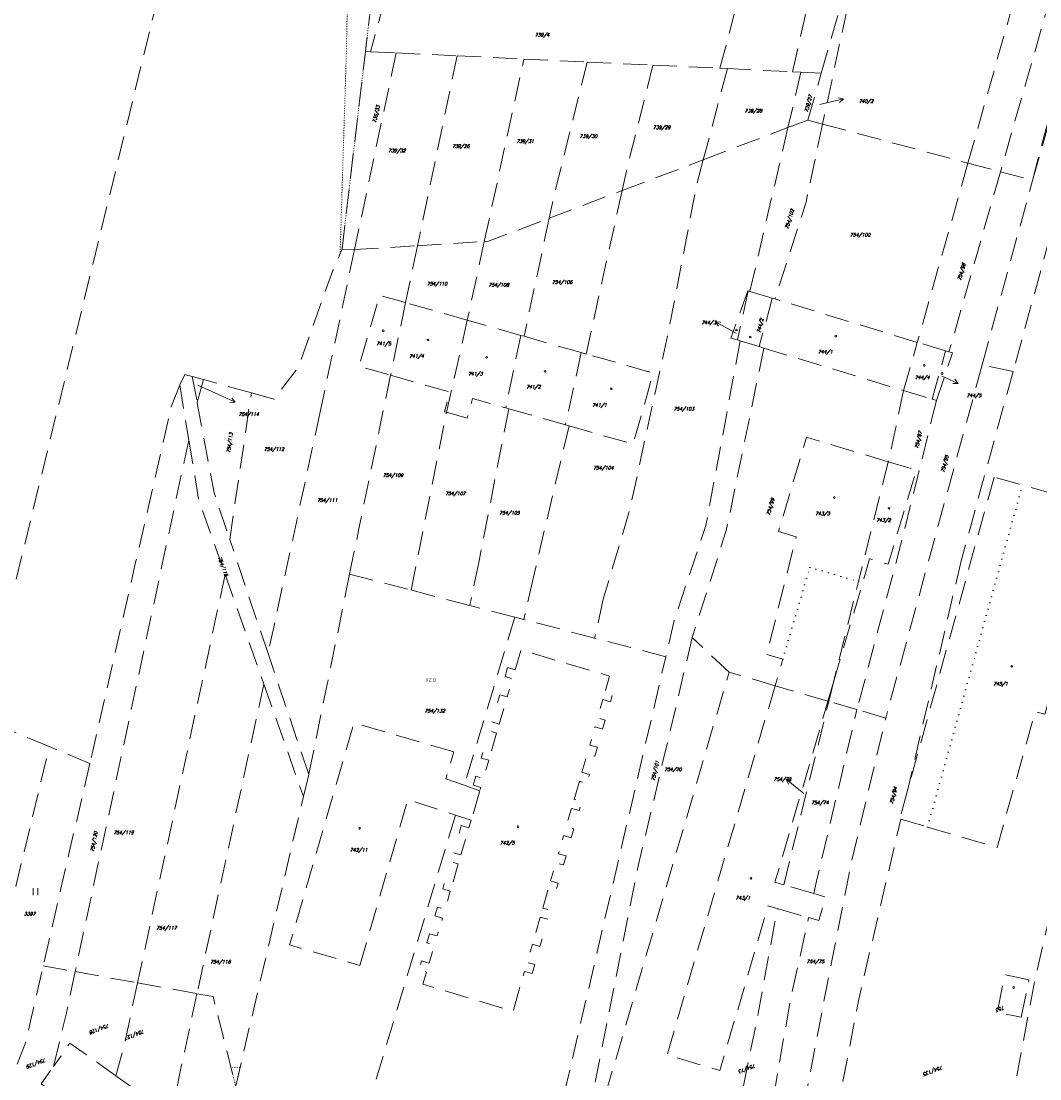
# Model space of a CAD drawing. Header units: metres. Extents: x -626722 to -621116, y -1178216 to -1174550.
# Tile 47 of 86: x -623900 to -623687, y -1176705 to -1176484. Entities that reach past the tile are written whole.
import ezdxf
from ezdxf.enums import TextEntityAlignment as Align

# ---------------------------------------------------------------- set-up
doc = ezdxf.new("R2010")
doc.units = ezdxf.units.M
doc.header["$MEASUREMENT"] = 0
doc.linetypes.add('DASHEDX2', pattern=[1.5, 1, -0.5])
doc.linetypes.add('DOT', pattern=[0.25, 0, -0.25])
for name, color, linetype, lineweight in [('8_kat_KN_Hranice parcel', 200, 'DASHEDX2', 25), ('8_kat_KN_PČ popisy', 210, 'Continuous', 0), ('8_kat_KN_Slučkové čáry', 200, 'DOT', 25), ('8_kat_KN_Značky budov', 7, 'Continuous', 0), ('8_kat_KN_Značky kultur', 7, 'Continuous', 0), ('8_kat_KN_Čísla parcel', 200, 'Continuous', 25)]:
    doc.layers.add(name, color=color, linetype=linetype, lineweight=lineweight)
doc.layers.add('8_kat_KN_Pomístní_názvy', color=210, linetype='Continuous')
doc.layers.add('8_kat_KN_Věcná_břemena', color=206, linetype='DOT')
doc.styles.add('Style-cs_Working', font='cs_Working.shx')
doc.styles.add('Style-ITALICS', font='ITALICS.shx')

# ---------------------------------------------------------------- blocks, each defined once
blk = doc.blocks.new('4.02')
at = {"layer": '8_kat_KN_Značky budov', "color": 7, "linetype": 'Continuous', "lineweight": 13}
blk.add_circle((-0.01, 0), 0.175, dxfattribs=at)
blk = doc.blocks.new('1029_55')
at = {"layer": '8_kat_KN_PČ popisy', "color": 6, "linetype": 'Continuous', "lineweight": 0}
for p, q in [((0, 0), (2.92, 0.68)), ((2.92, 0.68), (1.84, 0.94)), ((2.92, 0.68), (2.06, -0.04))]:
    blk.add_line(p, q, dxfattribs=at)
blk = doc.blocks.new('1029_44')
at = {"layer": '8_kat_KN_PČ popisy', "color": 6, "linetype": 'Continuous', "lineweight": 0}
for p, q in [((0, 0), (-2.62, 1.46)), ((-2.62, 1.46), (-1.51, 1.41)), ((-2.62, 1.46), (-1.99, 0.53))]:
    blk.add_line(p, q, dxfattribs=at)
blk = doc.blocks.new('1029_59')
at = {"layer": '8_kat_KN_PČ popisy', "color": 6, "linetype": 'Continuous', "lineweight": 0}
for p, q in [((0, 0), (2.74, -1.22)), ((2.74, -1.22), (1.62, -1.27)), ((2.74, -1.22), (2.03, -0.36))]:
    blk.add_line(p, q, dxfattribs=at)
blk = doc.blocks.new('1029_60')
at = {"layer": '8_kat_KN_PČ popisy', "color": 6, "linetype": 'Continuous', "lineweight": 0}
for p, q in [((0, 0), (2.72, -1.27)), ((2.72, -1.27), (1.6, -1.3)), ((2.72, -1.27), (2.02, -0.39))]:
    blk.add_line(p, q, dxfattribs=at)
blk = doc.blocks.new('1029_79')
at = {"layer": '8_kat_KN_PČ popisy', "color": 6, "linetype": 'Continuous', "lineweight": 0}
for p, q in [((0, 0), (-2.33, 1.89)), ((-2.33, 1.89), (-1.24, 1.65)), ((-2.33, 1.89), (-1.87, 0.87))]:
    blk.add_line(p, q, dxfattribs=at)
blk = doc.blocks.new('3.06')
at = {"layer": '8_kat_KN_Značky kultur', "color": 7, "linetype": 'Continuous', "lineweight": 13}
for p, q in [((-0.51, 0), (-0.51, 1.5)), ((0.49, 0), (0.49, 1.5))]:
    blk.add_line(p, q, dxfattribs=at)

msp = doc.modelspace()

# ---------------------------------------------------------------- linework, layer by layer
at = {"layer": '8_kat_KN_Hranice parcel', "lineweight": 13, "ltscale": 5}
for p, q in [((-623732.97, -1176495.06), (-623714.52, -1176430.83)), ((-623688.9, -1176517.43), (-623668.98, -1176441.92)), ((-623754.11, -1176494.06), (-623750.39, -1176479.85)), ((-623832.97, -1176531.77), (-623828.08, -1176490.54)), ((-623821.67, -1176490.85), (-623830.35, -1176531.86)), ((-623828.08, -1176490.54), (-623826.99, -1176490.6)), ((-623826.99, -1176490.6), (-623821.67, -1176490.85)), ((-623821.67, -1176490.85), (-623808.93, -1176491.46)), ((-623808.93, -1176491.46), (-623817.21, -1176531.06)), ((-623808.93, -1176491.46), (-623795, -1176492.12)), ((-623803.28, -1176530.2), (-623795, -1176492.12)), ((-623795, -1176492.12), (-623781.79, -1176492.75)), ((-623781.79, -1176492.75), (-623768.09, -1176493.4)), ((-623768.09, -1176493.4), (-623754.11, -1176494.06)), ((-623752.56, -1176494.13), (-623757.58, -1176513.13)), ((-623754.11, -1176494.06), (-623752.56, -1176494.13)), ((-623752.56, -1176494.13), (-623738.97, -1176494.77)), ((-623737.24, -1176494.85), (-623739.93, -1176506.44)), ((-623738.97, -1176494.77), (-623737.24, -1176494.85)), ((-623737.24, -1176494.85), (-623732.97, -1176495.06)), ((-623735.79, -1176504.87), (-623732.97, -1176495.06)), ((-623739.93, -1176506.44), (-623735.79, -1176504.87)), ((-623735.79, -1176504.87), (-623732.69, -1176505.7)), ((-623757.58, -1176513.13), (-623739.93, -1176506.44)), ((-623739.93, -1176506.44), (-623747.87, -1176540.6)), ((-623732.69, -1176505.7), (-623702.36, -1176513.83)), ((-623774.54, -1176519.57), (-623757.58, -1176513.13)), ((-623702.36, -1176513.83), (-623712.93, -1176551.22)), ((-623702.36, -1176513.83), (-623695.58, -1176515.64)), ((-623695.58, -1176515.64), (-623706.33, -1176553.22)), ((-623695.58, -1176515.64), (-623688.9, -1176517.43)), ((-623699.4, -1176555.9), (-623688.9, -1176517.43)), ((-623789.73, -1176525.33), (-623774.54, -1176519.57)), ((-623774.54, -1176519.57), (-623782.01, -1176553.66)), ((-623789.73, -1176525.33), (-623794.99, -1176549.96)), ((-623830.35, -1176531.86), (-623837.52, -1176565.74)), ((-623832.97, -1176531.77), (-623830.35, -1176531.86)), ((-623830.35, -1176531.86), (-623817.21, -1176531.06)), ((-623817.21, -1176531.06), (-623819.7, -1176542.93)), ((-623817.21, -1176531.06), (-623803.28, -1176530.2)), ((-623803.28, -1176530.2), (-623806.84, -1176546.59)), ((-623748.23, -1176540.49), (-623750.47, -1176550.73)), ((-623747.87, -1176540.6), (-623748.23, -1176540.49)), ((-623743.19, -1176542.02), (-623747.87, -1176540.6)), ((-623819.7, -1176542.93), (-623822.84, -1176558.07)), ((-623806.84, -1176546.59), (-623819.7, -1176542.93)), ((-623743.19, -1176542.02), (-623745.93, -1176552.11)), ((-623742.65, -1176542.18), (-623743.19, -1176542.02)), ((-623712.93, -1176551.22), (-623742.65, -1176542.18)), ((-623806.84, -1176546.59), (-623811.14, -1176565.82)), ((-623795.68, -1176549.77), (-623806.84, -1176546.59)), ((-623795.68, -1176549.77), (-623798.81, -1176564.9)), ((-623794.99, -1176549.96), (-623795.68, -1176549.77)), ((-623783.06, -1176553.36), (-623794.99, -1176549.96)), ((-623750.47, -1176550.73), (-623749.88, -1176550.91)), ((-623749.88, -1176550.91), (-623745.93, -1176552.11)), ((-623715.78, -1176561.29), (-623712.93, -1176551.22)), ((-623707.02, -1176553.01), (-623712.93, -1176551.22)), ((-623783.06, -1176553.36), (-623786.33, -1176568.43)), ((-623782.01, -1176553.66), (-623783.06, -1176553.36)), ((-623745.93, -1176552.11), (-623744.95, -1176552.41)), ((-623744.95, -1176552.41), (-623715.78, -1176561.29)), ((-623709.85, -1176563.1), (-623707.02, -1176553.01)), ((-623706.33, -1176553.22), (-623707.02, -1176553.01)), ((-623699.4, -1176555.9), (-623719.53, -1176629.59)), ((-623692.95, -1176557.27), (-623699.4, -1176555.9)), ((-623861.88, -1176558.97), (-623864.2, -1176558.33)), ((-623864.2, -1176558.33), (-623863.17, -1176563.82)), ((-623692.95, -1176557.27), (-623703.78, -1176596.82)), ((-623866.83, -1176560.1), (-623864.93, -1176571.6)), ((-623861.88, -1176558.97), (-623863.17, -1176563.82)), ((-623851.88, -1176561.75), (-623861.88, -1176558.97)), ((-623856.39, -1176592.36), (-623851.88, -1176561.75)), ((-623715.78, -1176561.29), (-623718.98, -1176576.12)), ((-623715.78, -1176561.29), (-623709.85, -1176563.1)), ((-623798.17, -1176565.08), (-623804.45, -1176597.13)), ((-623798.81, -1176564.9), (-623798.17, -1176565.08)), ((-623798.17, -1176565.08), (-623786.33, -1176568.43)), ((-623709.85, -1176563.1), (-623708.95, -1176563.37)), ((-623837.52, -1176565.74), (-623848.4, -1176616.13)), ((-623785.59, -1176568.64), (-623793.1, -1176600.49)), ((-623786.33, -1176568.43), (-623785.59, -1176568.64)), ((-623864.93, -1176571.6), (-623888.63, -1176682.48)), ((-623696.91, -1176579.32), (-623714.98, -1176644.74)), ((-623848.4, -1176616.13), (-623856.39, -1176592.36)), ((-623804.45, -1176597.13), (-623806.32, -1176606.1)), ((-623703.78, -1176596.82), (-623714.98, -1176644.74)), ((-623857.35, -1176599.68), (-623875.62, -1176684.84)), ((-623857.35, -1176599.68), (-623849.29, -1176622.51)), ((-623831.38, -1176599.55), (-623839.9, -1176641.39)), ((-623831.38, -1176599.55), (-623818.54, -1176602.91)), ((-623793.1, -1176600.49), (-623795.01, -1176609.06)), ((-623806.32, -1176606.1), (-623818.54, -1176602.91)), ((-623778.47, -1176604.82), (-623780.26, -1176612.91)), ((-623796.93, -1176608.56), (-623806.32, -1176606.1)), ((-623796.93, -1176608.56), (-623807.45, -1176643.62)), ((-623795.01, -1176609.06), (-623796.93, -1176608.56)), ((-623780.26, -1176612.91), (-623795.01, -1176609.06)), ((-623763.66, -1176609.21), (-623765.42, -1176616.79)), ((-623765.42, -1176616.79), (-623780.26, -1176612.91)), ((-623752.21, -1176620.03), (-623759.9, -1176612.76)), ((-623839.9, -1176641.39), (-623848.4, -1176616.13)), ((-623780.08, -1176715.23), (-623752.21, -1176620.03)), ((-623742.61, -1176622.84), (-623752.21, -1176620.03)), ((-623849.29, -1176622.51), (-623863.23, -1176687.09)), ((-623849.29, -1176622.51), (-623841.03, -1176645.93)), ((-623731.57, -1176626.07), (-623730.42, -1176622.12)), ((-623731.4, -1176626.12), (-623730.42, -1176622.12)), ((-623731.57, -1176626.07), (-623742.61, -1176622.84)), ((-623725.53, -1176627.84), (-623731.4, -1176626.12)), ((-623719.53, -1176629.59), (-623725.53, -1176627.84)), ((-623894.04, -1176635.55), (-623908.02, -1176629.74)), ((-623909.8, -1176701.23), (-623894.04, -1176635.55)), ((-623885.57, -1176639.07), (-623894.04, -1176635.55)), ((-623841.03, -1176645.93), (-623839.9, -1176641.39)), ((-623807.45, -1176643.62), (-623804.23, -1176644.75)), ((-623855.15, -1176706.37), (-623841.03, -1176645.93)), ((-623804.23, -1176644.75), (-623806.03, -1176650.89)), ((-623809.31, -1176649.83), (-623829.53, -1176717.23)), ((-623806.03, -1176650.89), (-623809.31, -1176649.83)), ((-623716.38, -1176650.7), (-623710.81, -1176652.33)), ((-623734.53, -1176666.22), (-623740.78, -1176664.39)), ((-623741.97, -1176669.36), (-623735.63, -1176671.22)), ((-623895.32, -1176681.27), (-623888.63, -1176682.48)), ((-623888.63, -1176682.48), (-623875.62, -1176684.84)), ((-623691.27, -1176691.98), (-623689.65, -1176684.19)), ((-623875.62, -1176684.84), (-623863.23, -1176687.09)), ((-623863.23, -1176687.09), (-623866.66, -1176703)), ((-623866.66, -1176703), (-623874.34, -1176740.08))]:
    msp.add_line(p, q, dxfattribs=at)
at = {"layer": '8_kat_KN_Hranice parcel', "lineweight": 13, "ltscale": 5, "flags": 128}
for points in [[(-623908.02, -1176629.74), (-623870.62, -1176476.07), (-623901.25, -1176420.34)], [(-623738.97, -1176494.77), (-623731.24, -1176460.94), (-623725.73, -1176439.46), (-623722.48, -1176428.86)], [(-623712.29, -1176431.52), (-623712.6, -1176432.39), (-623714.9, -1176438.79), (-623719.59, -1176452.32), (-623726.03, -1176474.43), (-623732.69, -1176505.7)], [(-623702.36, -1176513.83), (-623690.73, -1176472.7), (-623681.14, -1176441.2)], [(-623674.56, -1176442.64), (-623685.96, -1176481.98), (-623695.58, -1176515.64)], [(-623659.95, -1176442.65), (-623672.25, -1176481.7), (-623692.95, -1176557.27)], [(-623688.9, -1176517.43), (-623678.74, -1176481.82), (-623667.33, -1176442.1)], [(-623827.38, -1176457.58), (-623827.38, -1176458.73), (-623827.17, -1176482.86), (-623828.08, -1176490.54)], [(-623827.38, -1176457.58), (-623823.78, -1176478.62), (-623826.99, -1176490.6)], [(-623781.79, -1176492.75), (-623788.8, -1176520.98), (-623789.73, -1176525.33)], [(-623768.09, -1176493.4), (-623773.71, -1176515.78), (-623774.54, -1176519.57)], [(-623732.69, -1176505.7), (-623736.15, -1176521.97), (-623742.65, -1176542.18)], [(-623757.58, -1176513.13), (-623758.97, -1176518.42), (-623764.64, -1176547.93), (-623772.92, -1176586.11), (-623778.47, -1176604.82)], [(-623803.28, -1176530.2), (-623802.43, -1176530.15), (-623789.73, -1176525.33)], [(-623851.88, -1176561.75), (-623847.17, -1176563.06), (-623842.02, -1176556.3), (-623834.91, -1176536.23), (-623832.97, -1176531.77)], [(-623748.23, -1176540.49), (-623748.3, -1176540.47), (-623751.82, -1176550.32), (-623750.47, -1176550.73)], [(-623819.7, -1176542.93), (-623825.13, -1176541.39), (-623829.43, -1176556.2), (-623822.84, -1176558.07)], [(-623749.88, -1176550.91), (-623757.05, -1176589.43), (-623763.66, -1176609.21)], [(-623785.59, -1176568.64), (-623772.24, -1176572.45), (-623768.02, -1176557.64), (-623782.01, -1176553.66)], [(-623744.95, -1176552.41), (-623752.78, -1176590.44), (-623759.9, -1176612.76)], [(-623708.95, -1176563.37), (-623705.62, -1176553.44), (-623706.33, -1176553.22)], [(-623864.2, -1176558.33), (-623865.73, -1176557.9), (-623866.83, -1176560.1)], [(-623822.84, -1176558.07), (-623825.13, -1176569.19), (-623829.36, -1176589.75), (-623831.38, -1176599.55)], [(-623822.84, -1176558.07), (-623810.43, -1176561.6), (-623811.59, -1176565.69), (-623811.14, -1176565.82)], [(-623866.83, -1176560.1), (-623868.58, -1176564.66), (-623876.03, -1176597.11), (-623885.1, -1176637.06), (-623885.57, -1176639.07)], [(-623811.14, -1176565.82), (-623806.88, -1176567.03), (-623805.72, -1176562.94), (-623798.81, -1176564.9)], [(-623863.17, -1176563.82), (-623859.67, -1176582.63), (-623856.39, -1176592.36)], [(-623708.95, -1176563.37), (-623716.41, -1176593.51), (-623725.53, -1176627.84)], [(-623818.54, -1176602.91), (-623816.66, -1176593.51), (-623811.14, -1176565.82)], [(-623864.93, -1176571.6), (-623862.88, -1176584), (-623857.35, -1176599.68)], [(-623718.98, -1176576.12), (-623736.02, -1176571.02), (-623741.9, -1176590.67), (-623738.21, -1176591.77), (-623744.35, -1176616.33), (-623740.99, -1176617.32), (-623742.61, -1176622.84)], [(-623730.42, -1176622.12), (-623724.35, -1176601.39), (-623722.88, -1176596.36), (-623719.01, -1176597.52), (-623713.13, -1176577.87), (-623718.98, -1176576.12)], [(-623718.98, -1176576.12), (-623725.2, -1176601.14), (-623730.42, -1176622.12)], [(-623678.01, -1176591.45), (-623676.24, -1176585.16), (-623690.99, -1176580.99), (-623696.91, -1176579.32)], [(-623710.81, -1176652.33), (-623696.29, -1176656.58), (-623688.33, -1176628.23), (-623686.31, -1176628.79), (-623682.53, -1176615.31), (-623684.55, -1176614.75), (-623682.95, -1176609.07), (-623680.36, -1176609.8), (-623678.65, -1176603.73), (-623681.25, -1176603), (-623680.74, -1176601.17)], [(-623669.92, -1176604.21), (-623688.3, -1176683.83), (-623694.76, -1176717.65), (-623699.41, -1176746.79)], [(-623759.9, -1176612.76), (-623771.59, -1176662.29), (-623781.72, -1176713.48)], [(-623778.01, -1176623.88), (-623777.14, -1176620.86), (-623795.61, -1176615.39), (-623796.83, -1176619.54)], [(-623781.72, -1176713.48), (-623786.65, -1176708.2), (-623765.42, -1176616.79)], [(-623796.83, -1176619.54), (-623798.41, -1176619.08), (-623798.96, -1176620.95), (-623797.38, -1176621.41), (-623798.49, -1176625.2), (-623800.07, -1176624.74), (-623800.62, -1176626.61), (-623799.04, -1176627.07), (-623800.15, -1176630.86), (-623801.73, -1176630.4), (-623802.28, -1176632.27), (-623800.7, -1176632.73), (-623801.81, -1176636.53), (-623803.4, -1176636.06), (-623803.94, -1176637.93), (-623802.36, -1176638.4), (-623803.47, -1176642.19), (-623805.06, -1176641.72), (-623805.61, -1176643.59), (-623804.02, -1176644.06), (-623804.23, -1176644.75)], [(-623794.88, -1176682.44), (-623793.3, -1176682.9), (-623792.76, -1176681.03), (-623794.34, -1176680.57), (-623793.25, -1176676.77), (-623791.67, -1176677.23), (-623791.13, -1176675.36), (-623792.71, -1176674.9), (-623791.62, -1176671.11), (-623790.03, -1176671.56), (-623789.49, -1176669.69), (-623791.08, -1176669.23), (-623789.98, -1176665.44), (-623788.4, -1176665.89), (-623787.86, -1176664.02), (-623789.44, -1176663.56), (-623788.35, -1176659.77), (-623786.76, -1176660.22), (-623786.22, -1176658.35), (-623787.81, -1176657.89), (-623786.72, -1176654.1), (-623785.13, -1176654.55), (-623784.59, -1176652.68), (-623786.18, -1176652.22), (-623785.08, -1176648.43), (-623783.5, -1176648.88), (-623782.96, -1176647.01), (-623784.54, -1176646.55), (-623783.45, -1176642.76), (-623781.86, -1176643.22), (-623781.32, -1176641.34), (-623782.91, -1176640.88), (-623781.81, -1176637.09), (-623780.23, -1176637.55), (-623779.69, -1176635.67), (-623781.27, -1176635.22), (-623780.18, -1176631.42), (-623778.6, -1176631.88), (-623778.06, -1176630), (-623779.64, -1176629.55), (-623778.55, -1176625.75), (-623776.96, -1176626.21), (-623776.42, -1176624.33), (-623778.01, -1176623.88)], [(-623742.61, -1176622.84), (-623765.16, -1176699.86), (-623754.13, -1176703.14), (-623744.07, -1176668.75), (-623741.97, -1176669.36)], [(-623740.78, -1176664.39), (-623742.63, -1176663.85), (-623731.57, -1176626.07)], [(-623740.78, -1176664.39), (-623739.43, -1176658.79), (-623731.4, -1176626.12)], [(-623734.53, -1176666.22), (-623733.96, -1176663.63), (-623725.53, -1176627.84)], [(-623809.66, -1176636.66), (-623830.44, -1176630.61), (-623843.92, -1176676.92), (-623829.28, -1176681.18)], [(-623739.33, -1176733.09), (-623737.15, -1176713.25), (-623732.08, -1176686.94), (-623726.95, -1176660.86), (-623719.53, -1176629.59)], [(-623807.45, -1176643.62), (-623811.3, -1176642.27), (-623809.66, -1176636.66)], [(-623885.57, -1176639.07), (-623891.62, -1176665.14), (-623895.32, -1176681.27)], [(-623829.28, -1176681.18), (-623819.23, -1176646.63), (-623809.31, -1176649.83)], [(-623714.98, -1176644.74), (-623716.61, -1176650.63), (-623716.38, -1176650.7)], [(-623806.03, -1176650.89), (-623806.5, -1176652.49), (-623808.08, -1176652.03), (-623808.63, -1176653.9), (-623807.05, -1176654.36), (-623808.16, -1176658.15), (-623809.74, -1176657.69), (-623810.29, -1176659.56), (-623808.71, -1176660.02), (-623809.82, -1176663.81), (-623811.4, -1176663.35), (-623811.95, -1176665.22), (-623810.37, -1176665.69), (-623811.48, -1176669.48), (-623813.06, -1176669.01), (-623813.61, -1176670.88), (-623812.03, -1176671.35), (-623813.11, -1176675.04), (-623814.7, -1176674.58), (-623815.25, -1176676.45), (-623813.66, -1176676.91), (-623814.78, -1176680.7), (-623816.36, -1176680.24), (-623816.91, -1176682.11), (-623815.32, -1176682.57)], [(-623734.1, -1176734.9), (-623725.15, -1176688.23), (-623716.38, -1176650.7)], [(-623735.63, -1176671.22), (-623733.51, -1176671.84), (-623732.08, -1176666.94), (-623734.53, -1176666.22)], [(-623752.47, -1176728.55), (-623751.49, -1176717.3), (-623746.12, -1176691.21), (-623742.64, -1176672.13), (-623741.97, -1176669.36)], [(-623745.2, -1176731.07), (-623745.07, -1176720.84), (-623739.45, -1176688.54), (-623735.63, -1176671.22)], [(-623900.72, -1176701.8), (-623899.06, -1176697.56), (-623897.93, -1176692.82), (-623895.32, -1176681.27)], [(-623888.63, -1176682.48), (-623890.53, -1176691.35), (-623893.17, -1176702.25)], [(-623815.32, -1176682.57), (-623816.07, -1176685.12), (-623797.28, -1176690.76), (-623794.88, -1176682.44)], [(-623689.65, -1176684.19), (-623694.66, -1176683.15), (-623696.28, -1176690.93), (-623691.27, -1176691.98)], [(-623880.15, -1176704.23), (-623878.3, -1176697.32), (-623875.62, -1176684.84)], [(-623863.23, -1176687.09), (-623859.88, -1176687.7), (-623855.15, -1176706.37)], [(-623880.15, -1176704.23), (-623889.74, -1176697.39), (-623893.17, -1176702.25)], [(-623894.46, -1176706.79), (-623895.74, -1176705.9), (-623893.17, -1176702.25)], [(-623880.15, -1176704.23), (-623870.07, -1176711.41), (-623875.87, -1176719.7), (-623882.41, -1176715.16)]]:
    msp.add_lwpolyline(points, dxfattribs=at)
at = {"layer": '8_kat_KN_PČ popisy', "lineweight": 0}
for p, q in [((-623733.27, -1176501.58), (-623731.25, -1176501.13)), ((-623750.76, -1176549.32), (-623752.39, -1176548.41)), ((-623707.79, -1176558.29), (-623707.15, -1176558.57)), ((-623863.02, -1176560.12), (-623857.97, -1176562.45)), ((-623736.63, -1176645.3), (-623737.97, -1176644.22))]:
    msp.add_line(p, q, dxfattribs=at)
at = {"layer": '8_kat_KN_Slučkové čáry', "lineweight": 0, "ltscale": 5}
for p, q in [((-623700.71, -1176615.99), (-623690.99, -1176580.99)), ((-623740.99, -1176617.32), (-623735.38, -1176598.16)), ((-623735.38, -1176598.16), (-623725.2, -1176601.14)), ((-623725.2, -1176601.14), (-623724.35, -1176601.39)), ((-623710.81, -1176652.33), (-623700.71, -1176615.99))]:
    msp.add_line(p, q, dxfattribs=at)
at = {"layer": '8_kat_KN_Věcná_břemena', "lineweight": 0, "flags": 128}
for points in [[(-623833.37, -1176532.69), (-623832.97, -1176531.77), (-623828.08, -1176490.54), (-623827.17, -1176482.86), (-623827.38, -1176458.73), (-623827.39, -1176455.71), (-623827.44, -1176429.89), (-623827.45, -1176425.65), (-623826.55, -1176422.9), (-623824.57, -1176420.51), (-623821.35, -1176418.13), (-623815.08, -1176406), (-623810.8, -1176399.24), (-623809.88, -1176399.46), (-623805.49, -1176385.93), (-623809.26, -1176384.65), (-623812.63, -1176394.67), (-623818.56, -1176403.99), (-623824.39, -1176415.44), (-623827.23, -1176417.49), (-623830.11, -1176420.95), (-623831.43, -1176425.02), (-623831.56, -1176464.62), (-623832.05, -1176490.48), (-623833.37, -1176532.69)], [(-623856.13, -1176702.51), (-623855.15, -1176706.37), (-623854.24, -1176702.49), (-623856.13, -1176702.51)]]:
    msp.add_lwpolyline(points, close=True, dxfattribs=at)

# ---------------------------------------------------------------- block references
at = {"layer": '8_kat_KN_PČ popisy', "lineweight": 0}
for name, p in [('1029_55', (-623731.25, -1176501.13)), ('1029_44', (-623752.39, -1176548.41)), ('1029_59', (-623707.15, -1176558.57)), ('1029_60', (-623857.97, -1176562.45)), ('1029_79', (-623737.97, -1176644.22))]:
    msp.add_blockref(name, p, dxfattribs=at)
at = {"layer": '8_kat_KN_Značky budov', "lineweight": 13}
for p in [(-623824.37, -1176548.79), (-623750.66, -1176548.66), (-623729.93, -1176549.93), (-623814.99, -1176550.72), (-623747.78, -1176550.12), (-623802.75, -1176554.36), (-623711.46, -1176556.04), (-623790.58, -1176557.28), (-623707.74, -1176557.72), (-623776.77, -1176560.89), (-623730.23, -1176583.59), (-623718.82, -1176585.84), (-623693.22, -1176618.82), (-623829.28, -1176652.59), (-623796.24, -1176652.27), (-623747.61, -1176663.03), (-623692.83, -1176685.8)]:
    msp.add_blockref('4.02', p, dxfattribs=at)
at = {"layer": '8_kat_KN_Značky kultur', "lineweight": 13}
msp.add_blockref('3.06', (-623896.89, -1176666.55), dxfattribs=at)

# ---------------------------------------------------------------- texts
at = {"layer": '8_kat_KN_Pomístní_názvy', "lineweight": 0, "style": 'Style-cs_Working'}
msp.add_text('J Z D', height=0.7, dxfattribs=at).set_placement((-623815.6, -1176621.98))
at = {"layer": '8_kat_KN_Čísla parcel', "lineweight": 0, "style": 'Style-ITALICS'}
for s, p in [('739/4', (-623792.75, -1176487.42)), ('739/28', (-623748.97, -1176503.25)), ('739/30', (-623783.4, -1176508.57)), ('739/29', (-623768.1, -1176506.72)), ('739/26', (-623810.01, -1176510.65)), ('739/31', (-623796.59, -1176509.62)), ('739/32', (-623823.34, -1176511.57)), ('754/100', (-623727, -1176529.14)), ('754/110', (-623815.29, -1176539.34)), ('754/106', (-623789.16, -1176538.99)), ('754/108', (-623802.4, -1176539.58)), ('741/5', (-623825.83, -1176551.84)), ('741/4', (-623818.95, -1176554.43)), ('744/1', (-623733.66, -1176553.53)), ('741/3', (-623806.68, -1176558.12)), ('744/4', (-623713.45, -1176558.89)), ('741/2', (-623794.57, -1176560.82)), ('741/1', (-623780.77, -1176564.65)), ('754/103', (-623763.77, -1176565.43)), ('754/112', (-623849.3, -1176573.86)), ('754/104', (-623780.57, -1176577.74)), ('754/109', (-623824.47, -1176579.3)), ('754/107', (-623811.46, -1176583.09)), ('754/111', (-623838.18, -1176584.51)), ('754/105', (-623800.15, -1176587.11)), ('743/3', (-623734.25, -1176587.28)), ('743/2', (-623721.53, -1176588.65)), ('745/1', (-623697.08, -1176622.78)), ('754/70', (-623765.76, -1176640.65)), ('754/74', (-623735.08, -1176647.59)), ('754/119', (-623880.68, -1176653.82)), ('742/5', (-623800.03, -1176655.96)), ('743/1', (-623750.84, -1176667.47)), ('3397', (-623899.34, -1176670.77)), ('754/117', (-623871.74, -1176673.72)), ('754/75', (-623736.02, -1176680.71)), ('754/116', (-623860.48, -1176680.78))]:
    msp.add_text(s, height=0.7, dxfattribs=at).set_placement(p)
for s, rotation, p in [('739/27', 75, (-623735.8, -1176503.295)), ('739/33', 77, (-623825.911, -1176505.471)), ('754/102', 73, (-623739.887, -1176527.658)), ('754/98', 74, (-623703.862, -1176538.384)), ('744/2', 76, (-623745.735, -1176549.295)), ('754/113', 82, (-623856.358, -1176574.358)), ('754/97', 77, (-623712.771, -1176573.441)), ('754/95', 75, (-623707.348, -1176578.419)), ('754/99', 74, (-623743.732, -1176587.374)), ('754/115', 290, (-623858.858, -1176596.08)), ('754/101', 77, (-623767.761, -1176642.741)), ('754/94', 76, (-623718.005, -1176647.595)), ('754/120', 79, (-623884.775, -1176657.542)), ('753', 201, (-623694.93, -1176689.59)), ('754/127', 201, (-623874.37, -1176694.56)), ('754/129', 201, (-623894.898, -1176700.536)), ('754/73', 201, (-623746.84, -1176701.71))]:
    msp.add_text(s, height=0.7, rotation=rotation, dxfattribs=at).set_placement(p)
for s, p in [('740/2', (-623723.63, -1176501.27)), ('744/3', (-623756.463, -1176547.43)), ('744/5', (-623701.113, -1176562.63)), ('754/114', (-623852.436, -1176566.57)), ('754/132', (-623813.627, -1176628.42)), ('754/72', (-623741.092, -1176642.72)), ('742/11', (-623829.475, -1176657.46))]:
    msp.add_text(s, height=0.7, dxfattribs=at).set_placement(p, align=Align.CENTER)
for s, p in [('754/128', (-623883.714, -1176694.12)), ('754/135', (-623709.764, -1176702.85))]:
    msp.add_text(s, height=0.7, rotation=201, dxfattribs=at).set_placement(p, align=Align.CENTER)

doc.saveas('drawing.dxf')
